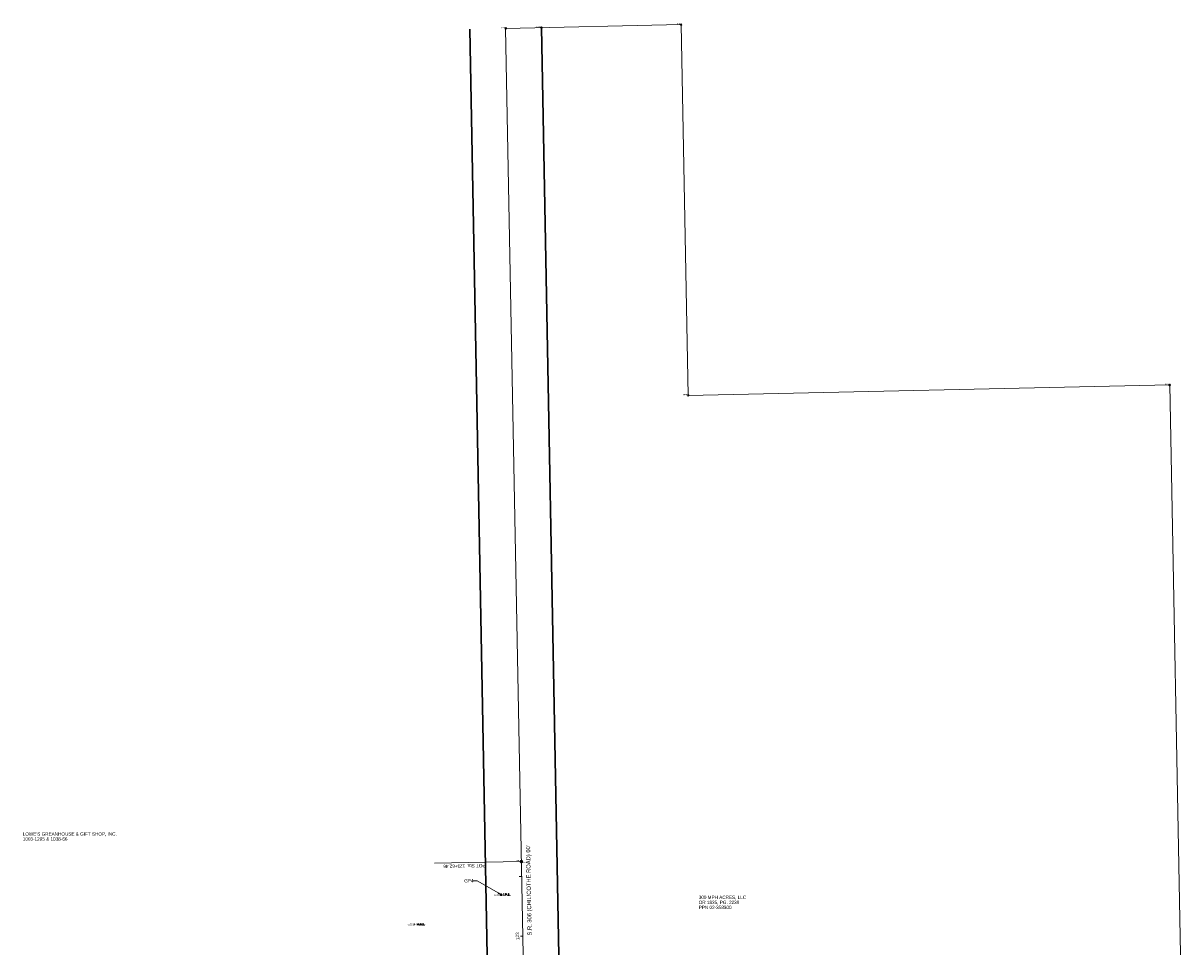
# Model space of a CAD drawing. Extents: x 2285766 to 2290020, y 637520 to 641037.
# Tile 8 of 9: x 2286940 to 2287909, y 640264 to 641037. Entities that reach past the tile are written whole.
import ezdxf
from ezdxf.enums import TextEntityAlignment as Align

# ---------------------------------------------------------------- set-up
doc = ezdxf.new("R2010")
doc.units = 0
doc.header["$LTSCALE"] = 20
doc.header["$MEASUREMENT"] = 0
doc.linetypes.add('cl20', pattern=[100, 5, -5, 80, -5, 5])
for name, color, linetype, lineweight in [('DV_X_Property_Line', 7, 'Continuous', 0), ('DV_X_Text', 7, 'Continuous', 0), ('GE_X_CL_20', 7, 'cl20', 0), ('RW_X_CL_20', 6, 'cl20', 0), ('RW_X_Esmt_SH', 6, 'esmtshex', 30), ('SC_Scratch19', 7, 'Continuous', 13), ('SV_P_Control_Cells_Set', 7, 'Continuous', 0), ('SV_P_Mon_Cells_Set', 7, 'Continuous', 0), ('SV_X_Shot_Marker', 2, 'Continuous', 0), ('SV_X_Shot_Marker (Construction)', 2, 'Continuous', 0)]:
    doc.layers.add(name, color=color, linetype=linetype, lineweight=lineweight)
for name, color, linetype, lineweight, true_color in [('SV_X_Text_Comment', 7, 'Continuous', 0, 0xf09e7a), ('SV_X_Text_Elevation', 7, 'Continuous', 0, 0x54c954), ('SV_X_Text_Name', 7, 'Continuous', 0, 0xebffa8)]:
    doc.layers.add(name, color=color, linetype=linetype, lineweight=lineweight, true_color=true_color)
doc.styles.add('Slanted-Normal LS 0.50', font='font31.shx', dxfattribs={"height": 0.14})
doc.styles.add('Style-font30', font='font30.shx')
doc.styles.add('Style-font31', font='font31.shx')
doc.linetypes.add('esmtshex', pattern='A,0.8,-0.325,[70,dgnlstyle-ODOT_Linestyles.shx,S=0.00389,R=0,X=0,Y=0],-0.325,0.8,-0.3,0.8,-0.3,0.8,-0.3', length=4.75)

# ---------------------------------------------------------------- blocks, each defined once
blk = doc.blocks.new('MNAILS_2')
at = {"layer": 'SV_P_Control_Cells_Set'}
h = blk.add_hatch(color=256, dxfattribs=at)
edge = h.paths.add_edge_path()
edge.add_arc((0, 0), 0.0249, 0, 360)
at = {"layer": 'SV_P_Control_Cells_Set', "flags": 128}
for points in [[(0.105, -0.04), (0.105, 0.04), (0.13, -0.04), (0.154, 0.04), (0.154, -0.04)], [(0.223, -0.04), (0.223, 0.04), (0.264, -0.04), (0.264, 0.04)], [(0.372, 0.034), (0.371, 0.036), (0.369, 0.037), (0.364, 0.039), (0.358, 0.04), (0.354, 0.04), (0.352, 0.04), (0.345, 0.038), (0.339, 0.034), (0.335, 0.029), (0.334, 0.024), (0.334, 0.02), (0.335, 0.015), (0.339, 0.011), (0.37, -0.008), (0.372, -0.01), (0.373, -0.013), (0.375, -0.017), (0.375, -0.02), (0.374, -0.024), (0.373, -0.027), (0.372, -0.03), (0.371, -0.032), (0.37, -0.034), (0.369, -0.036), (0.367, -0.038), (0.365, -0.039), (0.363, -0.039), (0.358, -0.04), (0.35, -0.04), (0.345, -0.039), (0.338, -0.034), (0.334, -0.031)], [(0.193, -0.029), (0.195, -0.029), (0.197, -0.031), (0.199, -0.033), (0.199, -0.036), (0.197, -0.039), (0.195, -0.04), (0.193, -0.04), (0.191, -0.039), (0.189, -0.036), (0.189, -0.033), (0.191, -0.031), (0.193, -0.029)], [(0.303, -0.029), (0.306, -0.029), (0.308, -0.031), (0.31, -0.033), (0.31, -0.036), (0.308, -0.039), (0.306, -0.04), (0.303, -0.04), (0.302, -0.039), (0.3, -0.036), (0.3, -0.033), (0.302, -0.031), (0.303, -0.029)], [(0.413, -0.029), (0.415, -0.029), (0.417, -0.031), (0.419, -0.033), (0.419, -0.036), (0.417, -0.039), (0.415, -0.04), (0.413, -0.04), (0.411, -0.039), (0.409, -0.036), (0.409, -0.033), (0.411, -0.031), (0.413, -0.029)]]:
    blk.add_lwpolyline(points, dxfattribs=at)
blk = doc.blocks.new('IPS_7')
at = {"layer": 'SV_P_Mon_Cells_Set'}
h = blk.add_hatch(color=256, dxfattribs=at)
edge = h.paths.add_edge_path()
edge.add_arc((0, 0), 0.06, 0, 360)
at = {"layer": 'SV_P_Mon_Cells_Set', "flags": 128}
for points in [[(0.101, 0.04), (0.119, 0.04)], [(0.11, -0.04), (0.11, 0.04)], [(0.188, -0.04), (0.188, 0.04), (0.214, 0.04), (0.217, 0.039), (0.221, 0.038), (0.223, 0.037), (0.224, 0.036), (0.227, 0.033), (0.228, 0.029), (0.229, 0.024), (0.229, 0.017), (0.229, 0.014), (0.228, 0.01), (0.226, 0.006), (0.223, 0.004), (0.222, 0.003), (0.219, 0.002), (0.214, 0.001), (0.188, 0.001)], [(0.338, 0.034), (0.337, 0.036), (0.336, 0.037), (0.331, 0.039), (0.325, 0.04), (0.32, 0.04), (0.319, 0.04), (0.311, 0.038), (0.305, 0.034), (0.302, 0.029), (0.3, 0.024), (0.3, 0.021), (0.302, 0.016), (0.306, 0.011), (0.336, -0.008), (0.339, -0.01), (0.34, -0.013), (0.341, -0.017), (0.341, -0.02), (0.341, -0.024), (0.34, -0.027), (0.339, -0.03), (0.338, -0.032), (0.337, -0.034), (0.335, -0.036), (0.334, -0.037), (0.331, -0.039), (0.33, -0.039), (0.325, -0.04), (0.317, -0.04), (0.312, -0.039), (0.305, -0.034), (0.3, -0.03)], [(0.101, -0.04), (0.119, -0.04)], [(0.158, -0.029), (0.16, -0.029), (0.162, -0.03), (0.164, -0.033), (0.164, -0.036), (0.162, -0.039), (0.16, -0.04), (0.158, -0.04), (0.156, -0.039), (0.154, -0.036), (0.154, -0.033), (0.156, -0.03), (0.158, -0.029)], [(0.27, -0.029), (0.273, -0.029), (0.275, -0.03), (0.276, -0.033), (0.276, -0.036), (0.275, -0.039), (0.273, -0.04), (0.27, -0.04), (0.268, -0.039), (0.267, -0.036), (0.267, -0.033), (0.268, -0.03), (0.27, -0.029)], [(0.379, -0.029), (0.382, -0.029), (0.384, -0.03), (0.385, -0.033), (0.385, -0.036), (0.384, -0.039), (0.382, -0.04), (0.379, -0.04), (0.378, -0.039), (0.376, -0.036), (0.376, -0.033), (0.378, -0.03), (0.379, -0.029)]]:
    blk.add_lwpolyline(points, dxfattribs=at)
blk = doc.blocks.new('GPKLBL_5')
at = {"layer": 'SC_Scratch19', "flags": 128}
blk.add_lwpolyline([(-23.47, 11.57), (-20.05, 11.57), (0, 0)], dxfattribs=at)
at = {"layer": 'SC_Scratch19'}
blk.add_solid([(-2.7, 0.72), (0, 0), (-1.98, 1.98)], dxfattribs=at)
at = {"layer": 'SC_Scratch19', "insert": (-30.82, 12.97), "char_height": 2.8, "attachment_point": 1, "style": 'Style-font31'}
blk.add_mtext('GP4', dxfattribs=at)
blk = doc.blocks.new('GTM_2')
at = {"layer": 'SV_X_Shot_Marker'}
for p, q in [((-0.07, 0), (0.07, 0)), ((0, 0.07), (0, -0.07))]:
    blk.add_line(p, q, dxfattribs=at)
at = {"layer": 'SV_X_Shot_Marker (Construction)'}
blk.add_point((0, 0), dxfattribs=at)
blk = doc.blocks.new('X_5')
at = {"layer": 'SV_X_Shot_Marker'}
for p, q in [((-0.067, -0.067), (0.067, 0.067)), ((-0.067, 0.067), (0.067, -0.067))]:
    blk.add_line(p, q, dxfattribs=at)
blk = doc.blocks.new('X_6')
at = {"layer": 'SV_X_Shot_Marker'}
for p, q in [((-0.067, -0.067), (0.067, 0.067)), ((-0.067, 0.067), (0.067, -0.067))]:
    blk.add_line(p, q, dxfattribs=at)
blk = doc.blocks.new('X_7')
at = {"layer": 'SV_X_Shot_Marker'}
for p, q in [((-0.067, -0.067), (0.067, 0.067)), ((-0.067, 0.067), (0.067, -0.067))]:
    blk.add_line(p, q, dxfattribs=at)
blk = doc.blocks.new('X_86')
at = {"layer": 'SV_X_Shot_Marker'}
for p, q in [((-0.067, -0.067), (0.067, 0.067)), ((-0.067, 0.067), (0.067, -0.067))]:
    blk.add_line(p, q, dxfattribs=at)
blk = doc.blocks.new('X_87')
at = {"layer": 'SV_X_Shot_Marker'}
for p, q in [((-0.067, -0.067), (0.067, 0.067)), ((-0.067, 0.067), (0.067, -0.067))]:
    blk.add_line(p, q, dxfattribs=at)

msp = doc.modelspace()

# ---------------------------------------------------------------- linework, layer by layer
at = {"layer": 'DV_X_Property_Line'}
for p, q in [((2287490.87, 641035.6), (2287343.94, 641032.45)), ((2287496.72, 640725.39), (2287490.87, 641035.6)), ((2287496.72, 640725.39), (2287899.72, 640734.11)), ((2287909.06, 640238.86), (2287899.72, 640734.11))]:
    msp.add_line(p, q, dxfattribs=at)
at = {"layer": 'GE_X_CL_20'}
for p, q in [((2287356.08, 640335.4), (2287284.36, 640334.05)), ((2287357.32, 640322.96), (2287355.32, 640322.93)), ((2287358.26, 640272.97), (2287356.26, 640272.94))]:
    msp.add_line(p, q, dxfattribs=at)
msp.add_circle((2287357.08, 640335.42), 1, dxfattribs=at)
at = {"layer": 'RW_X_CL_20'}
msp.add_line((2287401.6, 637973.38), (2287343.94, 641032.45), dxfattribs=at)
at = {"layer": 'RW_X_Esmt_SH'}
for p, q in [((2287328.97, 640234.89), (2287313.95, 641031.8)), ((2287389.2, 640223.45), (2287373.94, 641033.09))]:
    msp.add_line(p, q, dxfattribs=at)

# ---------------------------------------------------------------- block references
at = {"layer": 'SC_Scratch19'}
msp.add_blockref('GPKLBL_5', (2287340.1, 640307.76), dxfattribs=at)
at = {"layer": 'SV_P_Control_Cells_Set', "xscale": 20, "yscale": 20, "zscale": 20}
msp.add_blockref('MNAILS_2', (2287267.84, 640282.92), dxfattribs=at)
at = {"layer": 'SV_P_Mon_Cells_Set', "xscale": 20, "yscale": 20, "zscale": 20}
msp.add_blockref('IPS_7', (2287340.1, 640307.76), dxfattribs=at)
at = {"layer": 'SV_X_Shot_Marker'}
for name, p, xscale, yscale, zscale in [('X_86', (2287343.94, 641032.45), 10, 10, 10), ('X_87', (2287373.94, 641033.09), 10, 10, 10), ('X_5', (2287490.87, 641035.6), 10, 10, 10), ('X_7', (2287899.72, 640734.11), 10, 10, 10), ('X_6', (2287496.72, 640725.39), 10, 10, 10), ('GTM_2', (2287357.08, 640335.42), 6.666666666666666, 6.666666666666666, 6.666666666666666)]:
    msp.add_blockref(name, p, dxfattribs=dict(at, xscale=xscale, yscale=yscale, zscale=zscale))

# ---------------------------------------------------------------- texts
at = {"layer": 'DV_X_Text', "char_height": 2.8, "attachment_point": 1, "line_spacing_factor": 0.9, "style": 'Slanted-Normal LS 0.50'}
for s, insert in [("LOWE'S GREANHOUSE & GIFT SHOP, INC.\\P1003-1295 & 1038-66 ", (2286939.8, 640359.9)), ('300 MPH ACRES, LLC\\POR 1835, PG. 2239\\PPPN 02-358300', (2287505.53, 640306.89))]:
    msp.add_mtext(s, dxfattribs=dict(at, insert=insert))
at = {"layer": 'DV_X_Text', "insert": (2287362.25, 640273.5), "char_height": 3.5, "attachment_point": 1, "rotation": 91, "line_spacing_factor": 0.6, "style": 'Slanted-Normal LS 0.50'}
msp.add_mtext("\\Ffont70;S.R. 306 (CHILICOTHE ROAD) 60'", dxfattribs=at)
at = {"layer": 'GE_X_CL_20', "style": 'Style-font31'}
msp.add_text('POT Sta. 123+62.46', height=2.8, rotation=181.07978, dxfattribs=at).set_placement((2287327.11, 640333.45))
msp.add_text('123', height=2.8, rotation=91.07978, dxfattribs=at).set_placement((2287355.26, 640272.96), align=Align.CENTER)
at = {"layer": 'SV_X_Text_Comment', "style": 'Style-font30'}
for s, p in [('SR306', (2287357.08, 640335.42)), ('5/8-FOK', (2287340.1, 640307.76))]:
    msp.add_text(s, height=1.2, dxfattribs=at).set_placement(p, align=Align.TOP_LEFT)
at = {"layer": 'SV_X_Text_Elevation', "style": 'Style-font30'}
for s, p in [('1199.68', (2287340.1, 640307.76)), ('1196.26', (2287267.84, 640282.92))]:
    msp.add_text(s, height=1.2, dxfattribs=at).set_placement(p, align=Align.TOP_RIGHT)
at = {"layer": 'SV_X_Text_Name', "style": 'Style-font30'}
for s, p in [('RP62', (2287343.94, 641032.45)), ('RP63', (2287373.94, 641033.09)), ('PP06', (2287490.87, 641035.6)), ('PP08', (2287899.72, 640734.11)), ('PP07', (2287496.72, 640725.39)), ('RE10', (2287357.08, 640335.42)), ('GP4', (2287340.1, 640307.76)), ('MN8', (2287267.84, 640282.92))]:
    msp.add_text(s, height=1.2, dxfattribs=at).set_placement(p, align=Align.RIGHT)

doc.saveas('drawing.dxf')
